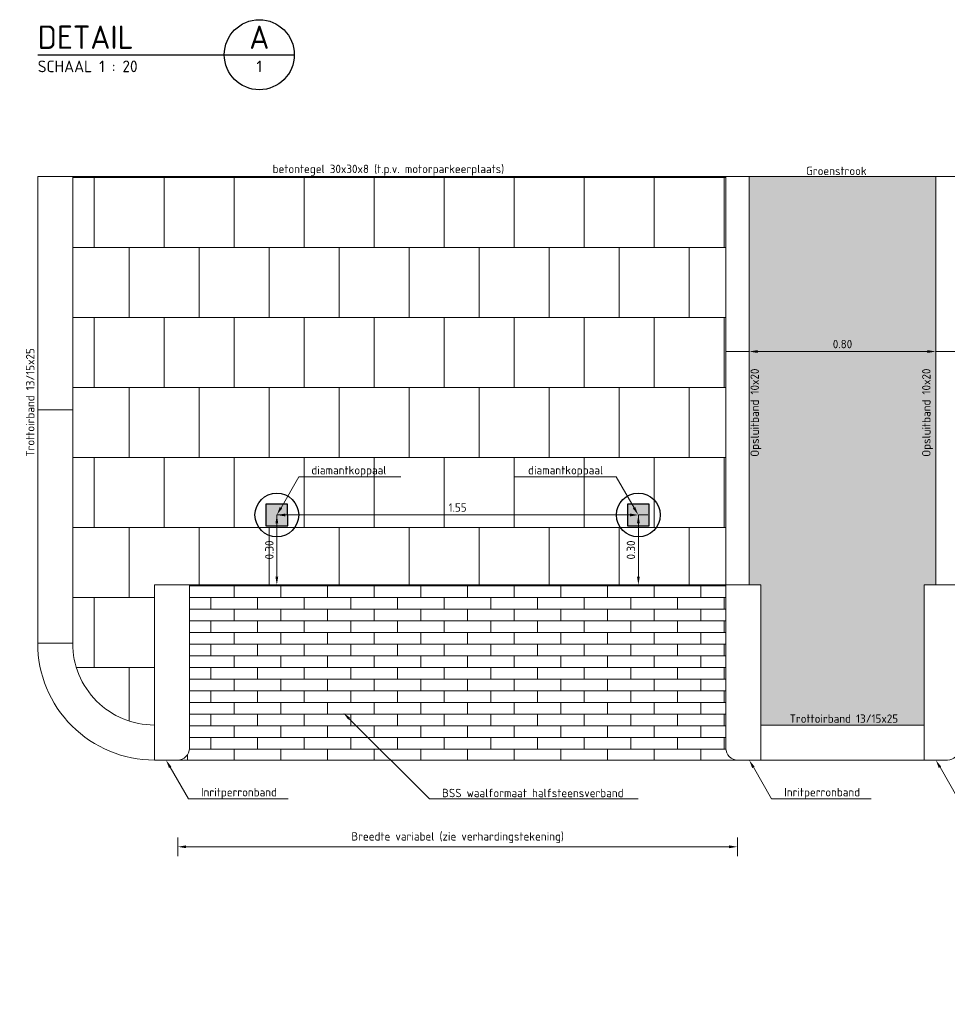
# Model space of a CAD drawing. Header units: metres. Extents: x 234325 to 234582, y 557584 to 557743.
# Tile 12 of 21: x 234525.65 to 234529.62, y 557696.1 to 557700.31. Entities that reach past the tile are written whole.
import ezdxf
from ezdxf import colors
from ezdxf.entities.mleader import LeaderData, LeaderLine
from ezdxf.enums import TextEntityAlignment as Align
from ezdxf.math import Vec2, Vec3

# ---------------------------------------------------------------- set-up
doc = ezdxf.new("R2010")
doc.units = ezdxf.units.M
doc.header["$PDMODE"] = 33
doc.layers.get('0').update_dxf_attribs({"lineweight": 25})
doc.layers.get('Defpoints').update_dxf_attribs({"lineweight": 25})
doc.layers.add('N-WE-GR-GROENVOORZIENING-V', color=7, linetype='Continuous', lineweight=18, true_color=0x67a552)
for name, color, linetype, lineweight in [('N-WE-IE-MEUBILAIR_WEGMEUBILAIR-S', 7, 'Continuous', 25), ('N-WE-OG-BEBOUWING_STRAATNAAM-T18', 7, 'Continuous', 18), ('N-WE-VH-DETAIL1-G', 7, 'Continuous', 18), ('N-WE-VH-M', 7, 'Continuous', 18), ('N-WE-VH-VERHARDING_BETONSTRAATSTEEN-A-200', 252, 'Continuous', 18), ('N-WE-VH-VERHARDING_TEGEL-A-200', 252, 'Continuous', 18), ('X-XX-AL-VERWIJZING-S', 7, 'Continuous', 25)]:
    doc.layers.add(name, color=color, linetype=linetype, lineweight=lineweight)
doc.layers.add('N-WE-VH-HULPLIJN-O', color=7, linetype='Continuous', lineweight=18, plot=False)
doc.styles.add('NLCS-ISO', font='NLCS-ISO.ttf')
doc.styles.add('NLCS-ISO-M20-T18', font='NLCS-ISO.ttf', dxfattribs={"height": 0.036})
doc.dimstyles.new('NLCS-M20-T18-PIJL_L2_H1', dxfattribs={"dimscale": 0.02, "dimtxt": 2.5, "dimasz": 1.8, "dimexe": 2, "dimexo": 2, "dimgap": 0.7, "dimtad": 1, "dimzin": 0, "dimdsep": 46, "dimtxsty": 'NLCS-ISO-M20-T18', "dimcen": 0, "dimdle": 2, "dimclrd": 256, "dimclre": 256, "dimclrt": 256, "dimadec": 1, "dimazin": 0, "dimtfac": 1, "dimtdec": 3, "dimtofl": 0, "dimtmove": 0, "dimatfit": 3, "dimfxl": 2, "dimfxlon": 1, "dimtfillclr": 256, "dimtolj": 1, "dimtzin": 0, "dimlwd": -1, "dimlwe": -1, "dimarcsym": 0})

# ---------------------------------------------------------------- blocks, each defined once
blk = doc.blocks.new('*D167')
at = {"layer": 'Defpoints', "color": 0, "transparency": 16777216}
for p in [(234526.3244, 557697.1427), (234528.7244, 557697.1427), (234528.7244, 557696.7711)]:
    blk.add_point(p, dxfattribs=at)
at = {"layer": 'N-WE-VH-M', "transparency": 16777216}
for p, q in [((234526.3244, 557696.8111), (234526.3244, 557696.7311)), ((234526.3604, 557696.7711), (234528.6884, 557696.7711)), ((234528.7244, 557696.8111), (234528.7244, 557696.7311))]:
    blk.add_line(p, q, dxfattribs=at)
for points in [[(234526.3604, 557696.7771), (234526.3604, 557696.7651), (234526.3244, 557696.7711)], [(234528.6884, 557696.7771), (234528.6884, 557696.7651), (234528.7244, 557696.7711)]]:
    blk.add_solid(points, dxfattribs=at)
at = {"layer": 'N-WE-VH-M', "transparency": 16777216, "insert": (234527.5244, 557696.8103), "char_height": 0.036, "attachment_point": 5, "style": 'NLCS-ISO-M20-T18'}
blk.add_mtext('\\A1;Breedte variabel (zie verhardingstekening)', dxfattribs=at)
blk = doc.blocks.new('SIE-WEG_PAAL_VAST-SO')
blk.add_hatch(color=256).paths.add_polyline_path([(0.0936, 0.0934), (-0.0933, 0.0934), (-0.0933, -0.0934), (0.0936, -0.0934)])
at = {"flags": 128}
blk.add_lwpolyline([(0.0936, 0.0934), (-0.0933, 0.0934), (-0.0933, -0.0934), (0.0936, -0.0934)], close=True, dxfattribs=at)
blk.add_circle((0.0005, 0), 0.1875)
blk = doc.blocks.new('*D169')
at = {"layer": 'Defpoints', "color": 0, "transparency": 16777216}
for p in [(234528.2994, 557698.1927), (234528.2994, 557697.8927), (234528.2994, 557697.8927)]:
    blk.add_point(p, dxfattribs=at)
at = {"layer": 'N-WE-VH-M', "transparency": 16777216}
for p, q in [((234528.2994, 557698.1927), (234528.3394, 557698.1927)), ((234528.2994, 557698.1567), (234528.2994, 557697.9287)), ((234528.2994, 557697.8927), (234528.3394, 557697.8927))]:
    blk.add_line(p, q, dxfattribs=at)
for points in [[(234528.2934, 557698.1567), (234528.3054, 557698.1567), (234528.2994, 557698.1927)], [(234528.2934, 557697.9287), (234528.3054, 557697.9287), (234528.2994, 557697.8927)]]:
    blk.add_solid(points, dxfattribs=at)
at = {"layer": 'N-WE-VH-M', "transparency": 16777216, "insert": (234528.2674, 557698.0427), "char_height": 0.036, "attachment_point": 5, "rotation": 90, "style": 'NLCS-ISO-M20-T18'}
blk.add_mtext('\\A1;0.30', dxfattribs=at)
blk = doc.blocks.new('*D170')
at = {"layer": 'Defpoints', "color": 0, "transparency": 16777216}
for p in [(234526.7494, 557698.1927), (234526.7494, 557698.1926), (234528.2994, 557698.1927)]:
    blk.add_point(p, dxfattribs=at)
at = {"layer": 'N-WE-VH-M', "transparency": 16777216}
for p, q in [((234526.7494, 557698.1926), (234526.7494, 557698.1526)), ((234528.2634, 557698.1926), (234526.7854, 557698.1926)), ((234528.2994, 557698.1926), (234528.2994, 557698.1526))]:
    blk.add_line(p, q, dxfattribs=at)
for points in [[(234526.7854, 557698.1986), (234526.7854, 557698.1866), (234526.7494, 557698.1926)], [(234528.2634, 557698.1986), (234528.2634, 557698.1866), (234528.2994, 557698.1926)]]:
    blk.add_solid(points, dxfattribs=at)
at = {"layer": 'N-WE-VH-M', "transparency": 16777216, "insert": (234527.5244, 557698.2246), "char_height": 0.036, "attachment_point": 5, "style": 'NLCS-ISO-M20-T18'}
blk.add_mtext('\\A1;1.55', dxfattribs=at)
blk = doc.blocks.new('*D171')
at = {"layer": 'Defpoints', "color": 0, "transparency": 16777216}
for p in [(234526.7494, 557698.1926), (234526.7494, 557697.8927), (234526.7494, 557697.8927)]:
    blk.add_point(p, dxfattribs=at)
at = {"layer": 'N-WE-VH-M', "transparency": 16777216}
for p, q in [((234526.7494, 557698.1926), (234526.7894, 557698.1926)), ((234526.7494, 557698.1566), (234526.7494, 557697.9287)), ((234526.7494, 557697.8927), (234526.7894, 557697.8927))]:
    blk.add_line(p, q, dxfattribs=at)
for points in [[(234526.7434, 557698.1566), (234526.7554, 557698.1566), (234526.7494, 557698.1926)], [(234526.7434, 557697.9287), (234526.7554, 557697.9287), (234526.7494, 557697.8927)]]:
    blk.add_solid(points, dxfattribs=at)
at = {"layer": 'N-WE-VH-M', "transparency": 16777216, "insert": (234526.7174, 557698.0426), "char_height": 0.036, "attachment_point": 5, "rotation": 90, "style": 'NLCS-ISO-M20-T18'}
blk.add_mtext('\\A1;0.30', dxfattribs=at)
blk = doc.blocks.new('*D172')
at = {"layer": 'Defpoints', "color": 0, "transparency": 16777216}
for p in [(234528.7744, 557698.8927), (234528.7744, 557698.8927), (234529.5744, 557698.8927)]:
    blk.add_point(p, dxfattribs=at)
at = {"layer": 'N-WE-VH-M', "transparency": 16777216}
for p, q in [((234528.7744, 557698.8927), (234528.7744, 557698.9327)), ((234529.5744, 557698.8927), (234529.5744, 557698.9327)), ((234529.5384, 557698.8927), (234528.8104, 557698.8927))]:
    blk.add_line(p, q, dxfattribs=at)
for points in [[(234528.8104, 557698.8987), (234528.8104, 557698.8867), (234528.7744, 557698.8927)], [(234529.5384, 557698.8987), (234529.5384, 557698.8867), (234529.5744, 557698.8927)]]:
    blk.add_solid(points, dxfattribs=at)
at = {"layer": 'N-WE-VH-M', "transparency": 16777216, "insert": (234529.1744, 557698.9247), "char_height": 0.036, "attachment_point": 5, "style": 'NLCS-ISO-M20-T18'}
blk.add_mtext('\\A1;0.80', dxfattribs=at)
blk = doc.blocks.new('SAL-VERWIJZING_ONDERSCHRIFT_DETAIL-SO')
blk.add_line((0, 0), (55, 0))
blk.add_circle((47.5, 0), 7.5)
at = {"linetype": 'Continuous', "style": 'NLCS-ISO'}
for s, height, p in [('DETAIL', 5, (0, 1.25)), ('SCHAAL 1 :', 2.5, (0, -3.75))]:
    blk.add_text(s, height=height, dxfattribs=at).set_placement(p)
for tag, height, p in [('DOORSNEDE', 5, (47.5, 1.25)), ('BLADNUMMER', 2.5, (47.5, -3.75))]:
    blk.add_attdef(tag, text='', height=height, dxfattribs=at).set_placement(p, align=Align.CENTER)
blk.add_attdef('SCHAAL', (18.15, -3.75), '', height=2.5, dxfattribs=at)

msp = doc.modelspace()

# ---------------------------------------------------------------- hatches: boundary and pattern name
at = {"layer": 'N-WE-GR-GROENVOORZIENING-V', "transparency": 33554559}
h = msp.add_hatch(color=256, dxfattribs=at)
h.dxf.hatch_style = 1
h.paths.add_polyline_path([(234529.5744, 557699.6427), (234528.7744, 557699.6427), (234528.7744, 557697.8927), (234528.8244, 557697.8927), (234528.8244, 557697.2927), (234529.5244, 557697.2927), (234529.5244, 557697.8927), (234529.5744, 557697.8927)])
at = {"layer": 'N-WE-VH-VERHARDING_BETONSTRAATSTEEN-A-200', "true_color": 0x000000, "transparency": 33554559}
h = msp.add_hatch(dxfattribs=at)
h.set_pattern_fill('AVH-BSS_WAALFORMAAT_HALFST-SO', color=18, angle=90, pattern_type=2)
h.set_pattern_definition([(180, (113.766733, 41.33866), (-6e-18, -0.05), []), (90, (113.76673, 41.33866), (-0.1, 0.05), [0.05, -0.05])])
edge = h.paths.add_edge_path()
edge.add_line((234528.6744, 557697.8927), (234528.6244, 557697.8927))
edge.add_line((234528.6244, 557697.8927), (234528.5244, 557697.8927))
edge.add_line((234528.5244, 557697.8927), (234528.3244, 557697.8927))
edge.add_line((234528.3244, 557697.8927), (234528.1244, 557697.8927))
edge.add_line((234528.1244, 557697.8927), (234527.9244, 557697.8927))
edge.add_line((234527.9244, 557697.8927), (234527.7244, 557697.8927))
edge.add_line((234527.7244, 557697.8927), (234527.5244, 557697.8927))
edge.add_line((234527.5244, 557697.8927), (234527.3244, 557697.8927))
edge.add_line((234527.3244, 557697.8927), (234527.1244, 557697.8927))
edge.add_line((234527.1244, 557697.8927), (234526.9244, 557697.8927))
edge.add_line((234526.9244, 557697.8927), (234526.7244, 557697.8927))
edge.add_line((234526.7244, 557697.8927), (234526.5244, 557697.8927))
edge.add_line((234526.5244, 557697.8927), (234526.4244, 557697.8927))
edge.add_line((234526.4244, 557697.8927), (234526.3744, 557697.8927))
edge.add_line((234526.3744, 557697.8927), (234526.3744, 557697.1927))
edge.add_arc((234526.3244, 557697.1927), 0.05, -90, 0, ccw=False)
edge.add_line((234526.3244, 557697.1427), (234528.7244, 557697.1427))
edge.add_arc((234528.7244, 557697.1927), 0.05, 180, 270, ccw=False)
edge.add_line((234528.6744, 557697.1927), (234528.6744, 557697.8927))
edge = h.paths.add_edge_path()
edge.add_line((234531.9744, 557697.8927), (234531.9244, 557697.8927))
edge.add_line((234531.9244, 557697.8927), (234531.8244, 557697.8927))
edge.add_line((234531.8244, 557697.8927), (234531.6244, 557697.8927))
edge.add_line((234531.6244, 557697.8927), (234531.4244, 557697.8927))
edge.add_line((234531.4244, 557697.8927), (234531.2244, 557697.8927))
edge.add_line((234531.2244, 557697.8927), (234531.0244, 557697.8927))
edge.add_line((234531.0244, 557697.8927), (234530.8244, 557697.8927))
edge.add_line((234530.8244, 557697.8927), (234530.6244, 557697.8927))
edge.add_line((234530.6244, 557697.8927), (234530.4244, 557697.8927))
edge.add_line((234530.4244, 557697.8927), (234530.2244, 557697.8927))
edge.add_line((234530.2244, 557697.8927), (234530.0244, 557697.8927))
edge.add_line((234530.0244, 557697.8927), (234529.8244, 557697.8927))
edge.add_line((234529.8244, 557697.8927), (234529.7244, 557697.8927))
edge.add_line((234529.7244, 557697.8927), (234529.6744, 557697.8927))
edge.add_line((234529.6744, 557697.8927), (234529.6744, 557697.1927))
edge.add_arc((234529.6244, 557697.1927), 0.05, -90, 0, ccw=False)
edge.add_line((234529.6244, 557697.1427), (234532.0244, 557697.1427))
edge.add_arc((234532.0244, 557697.1927), 0.05, 180, 270, ccw=False)
edge.add_line((234531.9744, 557697.1927), (234531.9744, 557697.8927))
at = {"layer": 'N-WE-VH-VERHARDING_TEGEL-A-200', "true_color": 0x000000, "transparency": 33554559}
h = msp.add_hatch(dxfattribs=at)
h.set_pattern_fill('AVH-TEGEL_300X300_HALFST-SO', color=18, angle=90, pattern_type=2)
h.set_pattern_definition([(90, (113.76673, 41.33866), (-0.15, 0.3), [0.3, -0.3]), (180, (113.76673, 41.33866), (-4e-17, -0.3), [])])
edge = h.paths.add_edge_path()
edge.add_line((234528.6744, 557699.6427), (234525.8744, 557699.6427))
edge.add_line((234525.8744, 557699.6427), (234525.8744, 557698.6427))
edge.add_line((234525.8744, 557698.6427), (234525.8744, 557697.6427))
edge.add_arc((234526.2244, 557697.6427), 0.35, 180, 270)
edge.add_line((234526.2244, 557697.2927), (234526.2244, 557697.8927))
edge.add_line((234526.2244, 557697.8927), (234526.3744, 557697.8927))
edge.add_line((234526.3744, 557697.8927), (234526.4244, 557697.8927))
edge.add_line((234526.4244, 557697.8927), (234526.5244, 557697.8927))
edge.add_line((234526.5244, 557697.8927), (234526.7244, 557697.8927))
edge.add_line((234526.7244, 557697.8927), (234526.9244, 557697.8927))
edge.add_line((234526.9244, 557697.8927), (234527.1244, 557697.8927))
edge.add_line((234527.1244, 557697.8927), (234527.3244, 557697.8927))
edge.add_line((234527.3244, 557697.8927), (234527.5244, 557697.8927))
edge.add_line((234527.5244, 557697.8927), (234527.7244, 557697.8927))
edge.add_line((234527.7244, 557697.8927), (234527.9244, 557697.8927))
edge.add_line((234527.9244, 557697.8927), (234528.1244, 557697.8927))
edge.add_line((234528.1244, 557697.8927), (234528.3244, 557697.8927))
edge.add_line((234528.3244, 557697.8927), (234528.5244, 557697.8927))
edge.add_line((234528.5244, 557697.8927), (234528.6244, 557697.8927))
edge.add_line((234528.6244, 557697.8927), (234528.6744, 557697.8927))
edge.add_line((234528.6744, 557697.8927), (234528.6744, 557699.6427))

# ---------------------------------------------------------------- linework, layer by layer
at = {"layer": 'N-WE-VH-DETAIL1-G', "flags": 128}
for points in [[(234525.7244, 557699.6427), (234525.7244, 557698.6427), (234525.8744, 557698.6427), (234525.8744, 557699.6427)], [(234529.6744, 557697.8927), (234529.6744, 557699.6427), (234529.5744, 557699.6427), (234529.5744, 557697.8927)], [(234525.7244, 557698.6427), (234525.7244, 557697.6427), (234525.8744, 557697.6427), (234525.8744, 557698.6427)], [(234528.8244, 557697.1427), (234529.5244, 557697.1427), (234529.5244, 557697.2927), (234528.8244, 557697.2927)]]:
    msp.add_lwpolyline(points, close=True, dxfattribs=at)
for points in [[(234528.6744, 557699.6427), (234525.8744, 557699.6427)], [(234528.7744, 557699.6427), (234528.7744, 557697.8927), (234528.6744, 557697.8927), (234528.6744, 557699.6427)], [(234528.6744, 557699.6427), (234528.7744, 557699.6427)], [(234528.7744, 557699.6427), (234529.5744, 557699.6427)], [(234528.7744, 557698.8927), (234528.6744, 557698.8927)], [(234529.6744, 557698.8927), (234529.5744, 557698.8927)], [(234526.2244, 557697.1427), (234528.8244, 557697.1427)]]:
    msp.add_lwpolyline(points, dxfattribs=at)
for points in [[(234526.2244, 557697.1427), (234526.2244, 557697.2927), (234526.2244, 557697.8927), (234526.3744, 557697.8927), (234526.3744, 557697.1927, -0.414214), (234526.3244, 557697.1427)], [(234528.8244, 557697.1427), (234528.8244, 557697.2927), (234528.8244, 557697.8927), (234528.6744, 557697.8927), (234528.6744, 557697.1927, 0.414214), (234528.7244, 557697.1427)], [(234529.5244, 557697.1427), (234529.5244, 557697.2927), (234529.5244, 557697.8927), (234529.6744, 557697.8927), (234529.6744, 557697.1927, -0.414214), (234529.6244, 557697.1427)], [(234525.7244, 557697.6427), (234525.8744, 557697.6427, 0.414214), (234526.2244, 557697.2927), (234526.2244, 557697.1427, -0.414214)]]:
    msp.add_lwpolyline(points, format="xyb", close=True, dxfattribs=at)
at = {"layer": 'N-WE-VH-HULPLIJN-O', "flags": 128}
for points in [[(234528.6744, 557699.6427), (234525.8744, 557699.6427), (234525.8744, 557698.6427), (234525.8744, 557697.6427, 0.414214), (234526.2244, 557697.2927), (234526.2244, 557697.8927), (234526.3744, 557697.8927), (234526.4244, 557697.8927), (234526.5244, 557697.8927), (234526.7244, 557697.8927), (234526.9244, 557697.8927), (234527.1244, 557697.8927), (234527.3244, 557697.8927), (234527.5244, 557697.8927), (234527.7244, 557697.8927), (234527.9244, 557697.8927), (234528.1244, 557697.8927), (234528.3244, 557697.8927), (234528.5244, 557697.8927), (234528.6244, 557697.8927), (234528.6744, 557697.8927)], [(234528.6744, 557697.8927), (234528.6244, 557697.8927), (234528.5244, 557697.8927), (234528.3244, 557697.8927), (234528.1244, 557697.8927), (234527.9244, 557697.8927), (234527.7244, 557697.8927), (234527.5244, 557697.8927), (234527.3244, 557697.8927), (234527.1244, 557697.8927), (234526.9244, 557697.8927), (234526.7244, 557697.8927), (234526.5244, 557697.8927), (234526.4244, 557697.8927), (234526.3744, 557697.8927), (234526.3744, 557697.1927, -0.414214), (234526.3244, 557697.1427), (234528.7244, 557697.1427, -0.414214), (234528.6744, 557697.1927)]]:
    msp.add_lwpolyline(points, format="xyb", close=True, dxfattribs=at)
msp.add_lwpolyline([(234529.5744, 557699.6427), (234528.7744, 557699.6427), (234528.7744, 557697.8927), (234528.8244, 557697.8927), (234528.8244, 557697.2927), (234529.5244, 557697.2927), (234529.5244, 557697.8927), (234529.5744, 557697.8927)], close=True, dxfattribs=at)

# ---------------------------------------------------------------- block references
at = {"layer": 'N-WE-IE-MEUBILAIR_WEGMEUBILAIR-S', "xscale": 0.4999999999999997, "yscale": 0.4999999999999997, "zscale": 0.2, "rotation": 0.1368364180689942}
for p in [(234526.7492, 557698.1927), (234528.2992, 557698.1927)]:
    msp.add_blockref('SIE-WEG_PAAL_VAST-SO', p, dxfattribs=at)
at = {"layer": 'X-XX-AL-VERWIJZING-S', "xscale": 0.02, "yscale": 0.02, "zscale": 0.02}
msp.add_blockref('SAL-VERWIJZING_ONDERSCHRIFT_DETAIL-SO', (234525.7244, 557700.1643), dxfattribs=at).add_auto_attribs({'DOORSNEDE': 'A', 'SCHAAL': '20', 'BLADNUMMER': '1'})

# ---------------------------------------------------------------- dimensions: what is measured, and where the dimension line sits
at = {"layer": 'N-WE-VH-M'}
for base, p1, p2, picture, middle in [((234528.7744, 557698.8927), (234529.5744, 557698.8927), (234528.7744, 557698.8927), '*D172', (234529.1744, 557698.9247)), ((234526.7494, 557698.1926), (234528.2994, 557698.1927), (234526.7494, 557698.1927), '*D170', (234527.5244, 557698.2246))]:
    dim = msp.add_linear_dim(base=base, p1=p1, p2=p2, dimstyle='NLCS-M20-T18-PIJL_L2_H1', dxfattribs=at)
    dim.commit()
    dim.dimension.update_dxf_attribs({"geometry": picture, "text_midpoint": middle})
for base, p1, p2, picture, middle in [((234526.7494, 557697.8927), (234526.7494, 557698.1926), (234526.7494, 557697.8927), '*D171', (234526.7174, 557698.0426)), ((234528.2994, 557697.8927), (234528.2994, 557698.1927), (234528.2994, 557697.8927), '*D169', (234528.2674, 557698.0427))]:
    dim = msp.add_linear_dim(base=base, p1=p1, p2=p2, angle=90, dimstyle='NLCS-M20-T18-PIJL_L2_H1', dxfattribs=at)
    dim.commit()
    dim.dimension.update_dxf_attribs({"geometry": picture, "text_midpoint": middle})
dim = msp.add_linear_dim(base=(234528.7244, 557696.7711), p1=(234526.3244, 557697.1427), p2=(234528.7244, 557697.1427), text='Breedte variabel (zie verhardingstekening)', dimstyle='NLCS-M20-T18-PIJL_L2_H1', dxfattribs=at)
dim.commit()
dim.dimension.update_dxf_attribs({"geometry": '*D167', "text_midpoint": (234527.5244, 557696.8103)})

# ---------------------------------------------------------------- leaders
at = {"layer": 'N-WE-OG-BEBOUWING_STRAATNAAM-T18'}
ml = msp.add_multileader_mtext('Standard', dxfattribs=at)
ml.set_content('betontegel 30x30x8 (t.p.v. motorparkeerplaats)', color=256, style='NLCS-ISO-M20-T18')
ml.set_leader_properties(color=256, linetype='ByLayer', lineweight=-1)
ml.build(insert=Vec2(0, 0))
ml.multileader.update_dxf_attribs({"leader_type": 0, "text_left_attachment_type": 4, "text_right_attachment_type": 4, "dogleg_length": 0.036, "arrow_head_size": 0.036})
ctx = ml.context
ctx.base_point, ctx.char_height, ctx.arrow_head_size, ctx.landing_gap_size, ctx.plane_origin = Vec3(234526.7134, 557699.6427), 0.036, 0.036, 0.018, Vec3(-323129.8428, 792118.2945)
ctx.left_attachment, ctx.right_attachment = 4, 4
notes = []
notes.append((ctx, [(0, (1, 1, 0), (234526.6774, 557699.6427), (1, 0), 0.036, [(0, [(234526.912, 557698.4368)], 0, [])])]))
ctx.mtext.insert, ctx.mtext.flow_direction = Vec3(234526.7314, 557699.6931), 5
ml = msp.add_multileader_mtext('Standard', dxfattribs=at)
ml.set_content('Groenstrook', color=256, style='NLCS-ISO-M20-T18')
ml.set_leader_properties(color=256, linetype='ByLayer', lineweight=-1)
ml.build(insert=Vec2(0, 0))
ml.multileader.update_dxf_attribs({"leader_type": 0, "text_left_attachment_type": 4, "text_right_attachment_type": 4, "dogleg_length": 0.036, "arrow_head_size": 0.036})
ctx = ml.context
ctx.base_point, ctx.char_height, ctx.arrow_head_size, ctx.landing_gap_size, ctx.plane_origin = Vec3(234529.0002, 557699.6486), 0.036, 0.036, 0.018, Vec3(-323128.0003, 792118.2945)
ctx.left_attachment, ctx.right_attachment = 4, 4
notes.append((ctx, [(0, (1, 1, 0), (234528.9642, 557699.6486), (1, 0), 0.036, [(0, [(234528.7544, 557698.4368)], 0, [])])]))
ctx.mtext.insert, ctx.mtext.flow_direction = Vec3(234529.0182, 557699.6846), 5
ml = msp.add_multileader_mtext('Standard', dxfattribs=at)
ml.set_content('Trottoirband 13/15x25', color=256, style='NLCS-ISO-M20-T18')
ml.set_leader_properties(color=256, linetype='ByLayer', lineweight=-1)
ml.build(insert=Vec2(0, 0))
ml.multileader.update_dxf_attribs({"leader_type": 0, "text_left_attachment_type": 4, "text_right_attachment_type": 4, "dogleg_length": 0.036, "arrow_head_size": 0.036})
ctx = ml.context
ctx.base_point, ctx.char_height, ctx.arrow_head_size, ctx.landing_gap_size, ctx.plane_origin, ctx.plane_x_axis, ctx.plane_y_axis = Vec3(234525.7103, 557698.424), 0.036, 0.036, 0.018, Vec3(105.7894, 41.3387), Vec3(0, 1), Vec3(-1, 0)
ctx.left_attachment, ctx.right_attachment = 4, 4
notes.append((ctx, [(0, (1, 1, 0), (234525.7103, 557698.388), (0, 1), 0.036, [(0, [(234525.6471, 557698.0934)], 0, [])])]))
ctx.mtext.insert, ctx.mtext.text_direction, ctx.mtext.rotation, ctx.mtext.flow_direction = Vec3(234525.6743, 557698.442), Vec3(0, 1), 1.570796, 5
ml = msp.add_multileader_mtext('Standard', dxfattribs=at)
ml.set_content('Opsluitband 10x20', color=256, style='NLCS-ISO-M20-T18')
ml.set_leader_properties(color=256, linetype='ByLayer', lineweight=-1)
ml.build(insert=Vec2(0, 0))
ml.multileader.update_dxf_attribs({"leader_type": 0, "text_left_attachment_type": 4, "text_right_attachment_type": 4, "dogleg_length": 0.036, "arrow_head_size": 0.036})
ctx = ml.context
ctx.base_point, ctx.char_height, ctx.arrow_head_size, ctx.landing_gap_size, ctx.plane_origin, ctx.plane_x_axis, ctx.plane_y_axis = Vec3(234528.8268, 557698.424), 0.036, 0.036, 0.018, Vec3(108.9234, 41.3387), Vec3(0, 1), Vec3(-1, 0)
ctx.left_attachment, ctx.right_attachment = 4, 4
notes.append((ctx, [(0, (1, 1, 0), (234528.8268, 557698.388), (0, 1), 0.036, [(0, [(234528.7811, 557698.0934)], 0, [])])]))
ctx.mtext.insert, ctx.mtext.text_direction, ctx.mtext.rotation, ctx.mtext.flow_direction = Vec3(234528.78, 557698.442), Vec3(0, 1), 1.570796, 5
ml = msp.add_multileader_mtext('Standard', dxfattribs=at)
ml.set_content('Opsluitband 10x20', color=256, style='NLCS-ISO-M20-T18')
ml.set_leader_properties(color=256, linetype='ByLayer', lineweight=-1)
ml.build(insert=Vec2(0, 0))
ml.multileader.update_dxf_attribs({"leader_type": 0, "text_left_attachment_type": 4, "text_right_attachment_type": 4, "dogleg_length": 0.036, "arrow_head_size": 0.036})
ctx = ml.context
ctx.base_point, ctx.char_height, ctx.arrow_head_size, ctx.landing_gap_size, ctx.plane_origin, ctx.plane_x_axis, ctx.plane_y_axis = Vec3(234529.5625, 557698.424), 0.036, 0.036, 0.018, Vec3(109.6592, 41.3387), Vec3(0, 1), Vec3(-1, 0)
ctx.left_attachment, ctx.right_attachment = 4, 4
notes.append((ctx, [(0, (1, 1, 0), (234529.5625, 557698.388), (0, 1), 0.036, [(0, [(234529.5168, 557698.0934)], 0, [])])]))
ctx.mtext.insert, ctx.mtext.text_direction, ctx.mtext.rotation, ctx.mtext.flow_direction = Vec3(234529.5157, 557698.442), Vec3(0, 1), 1.570796, 5
ml = msp.add_multileader_mtext('Standard', dxfattribs=at)
ml.set_content('diamantkoppaal', color=256, style='NLCS-ISO-M20-T18')
ml.set_leader_properties(color=256, linetype='ByLayer', lineweight=-1)
ml.build(insert=Vec2(0, 0))
ml.multileader.update_dxf_attribs({"text_left_attachment_type": 5, "text_right_attachment_type": 5, "dogleg_length": 0.036, "arrow_head_size": 0.036})
ctx = ml.context
ctx.base_point, ctx.char_height, ctx.arrow_head_size, ctx.landing_gap_size, ctx.plane_origin = Vec3(234526.8796, 557698.3558), 0.036, 0.036, 0.018, Vec3(234526.7494, 557698.1927)
ctx.left_attachment, ctx.right_attachment = 5, 5
notes.append((ctx, [(0, (1, 1, 0), (234526.8436, 557698.3558), (1, 0), 0.036, [(0, [(234526.7494, 557698.1927)], 0, [])])]))
ctx.mtext.insert, ctx.mtext.flow_direction = Vec3(234526.8976, 557698.4026), 5
ml = msp.add_multileader_mtext('Standard', dxfattribs=at)
ml.set_content('diamantkoppaal', color=256, style='NLCS-ISO-M20-T18')
ml.set_leader_properties(color=256, linetype='ByLayer', lineweight=-1)
ml.build(insert=Vec2(0, 0))
ml.multileader.update_dxf_attribs({"text_left_attachment_type": 5, "text_right_attachment_type": 5, "dogleg_length": 0.036, "arrow_head_size": 0.036})
ctx = ml.context
ctx.base_point, ctx.char_height, ctx.arrow_head_size, ctx.landing_gap_size, ctx.plane_origin = Vec3(234527.8085, 557698.3558), 0.036, 0.036, 0.018, Vec3(234528.2987, 557698.1927)
ctx.left_attachment, ctx.right_attachment = 5, 5
notes.append((ctx, [(0, (1, 1, 0), (234528.2045, 557698.3558), (-1, 0), 0.036, [(0, [(234528.2987, 557698.1927)], 0, [])])]))
ctx.mtext.insert, ctx.mtext.flow_direction = Vec3(234527.8265, 557698.4026), 5
ml = msp.add_multileader_mtext('Standard', dxfattribs=at)
ml.set_content('BSS waalformaat halfsteensverband', color=256, style='NLCS-ISO-M20-T18')
ml.set_leader_properties(color=256, linetype='ByLayer', lineweight=-1)
ml.build(insert=Vec2(0, 0))
ml.multileader.update_dxf_attribs({"text_left_attachment_type": 5, "text_right_attachment_type": 5, "dogleg_length": 0.036, "arrow_head_size": 0.036})
ctx = ml.context
ctx.base_point, ctx.char_height, ctx.arrow_head_size, ctx.landing_gap_size, ctx.plane_origin = Vec3(234527.4399, 557696.9763), 0.036, 0.036, 0.018, Vec3(110.3563, 41.3387)
ctx.left_attachment, ctx.right_attachment = 5, 5
notes.append((ctx, [(0, (1, 1, 0), (234527.4039, 557696.9763), (1, 0), 0.036, [(0, [(234527.0343, 557697.3451)], 0, [])])]))
ctx.mtext.insert, ctx.mtext.flow_direction = Vec3(234527.4579, 557697.0195), 5
ml = msp.add_multileader_mtext('Standard', dxfattribs=at)
ml.set_content('Trottoirband 13/15x25', color=256, style='NLCS-ISO-M20-T18')
ml.set_leader_properties(color=256, linetype='ByLayer', lineweight=-1)
ml.build(insert=Vec2(0, 0))
ml.multileader.update_dxf_attribs({"leader_type": 0, "text_left_attachment_type": 4, "text_right_attachment_type": 4, "dogleg_length": 0.036, "arrow_head_size": 0.036})
ctx = ml.context
ctx.base_point, ctx.char_height, ctx.arrow_head_size, ctx.landing_gap_size, ctx.plane_origin = Vec3(234528.9297, 557697.3022), 0.036, 0.036, 0.018, Vec3(-323128.003, 792115.954)
ctx.left_attachment, ctx.right_attachment = 4, 4
notes.append((ctx, [(0, (1, 1, 0), (234528.8937, 557697.3022), (1, 0), 0.036, [(0, [(234528.7517, 557696.0963)], 0, [])])]))
ctx.mtext.insert, ctx.mtext.flow_direction = Vec3(234528.9477, 557697.3382), 5
ml = msp.add_multileader_mtext('Standard', dxfattribs=at)
ml.set_content('Inritperronband', color=256, style='NLCS-ISO-M20-T18')
ml.set_leader_properties(color=256, linetype='ByLayer', lineweight=-1)
ml.build(insert=Vec2(0, 0))
ml.multileader.update_dxf_attribs({"text_left_attachment_type": 5, "text_right_attachment_type": 5, "dogleg_length": 0.036, "arrow_head_size": 0.036})
ctx = ml.context
ctx.base_point, ctx.char_height, ctx.arrow_head_size, ctx.landing_gap_size, ctx.plane_origin = Vec3(234526.4065, 557696.9763), 0.036, 0.036, 0.018, Vec3(234526.2744, 557697.1427)
ctx.left_attachment, ctx.right_attachment = 5, 5
notes.append((ctx, [(0, (1, 1, 0), (234526.3705, 557696.9763), (1, 0), 0.036, [(0, [(234526.2744, 557697.1427)], 0, [])])]))
ctx.mtext.insert, ctx.mtext.flow_direction = Vec3(234526.4245, 557697.0231), 5
ml = msp.add_multileader_mtext('Standard', dxfattribs=at)
ml.set_content('Inritperronband', color=256, style='NLCS-ISO-M20-T18')
ml.set_leader_properties(color=256, linetype='ByLayer', lineweight=-1)
ml.build(insert=Vec2(0, 0))
ml.multileader.update_dxf_attribs({"text_left_attachment_type": 5, "text_right_attachment_type": 5, "dogleg_length": 0.036, "arrow_head_size": 0.036})
ctx = ml.context
ctx.base_point, ctx.char_height, ctx.arrow_head_size, ctx.landing_gap_size, ctx.plane_origin = Vec3(234528.9065, 557696.9763), 0.036, 0.036, 0.018, Vec3(234528.7744, 557697.1427)
ctx.left_attachment, ctx.right_attachment = 5, 5
notes.append((ctx, [(0, (1, 1, 0), (234528.8705, 557696.9763), (1, 0), 0.036, [(0, [(234528.7744, 557697.1427)], 0, [])])]))
ctx.mtext.insert, ctx.mtext.flow_direction = Vec3(234528.9245, 557697.0231), 5
ml = msp.add_multileader_mtext('Standard', dxfattribs=at)
ml.set_content('Inritperronband', color=256, style='NLCS-ISO-M20-T18')
ml.set_leader_properties(color=256, linetype='ByLayer', lineweight=-1)
ml.build(insert=Vec2(0, 0))
ml.multileader.update_dxf_attribs({"text_left_attachment_type": 5, "text_right_attachment_type": 5, "dogleg_length": 0.036, "arrow_head_size": 0.036})
ctx = ml.context
ctx.base_point, ctx.char_height, ctx.arrow_head_size, ctx.landing_gap_size, ctx.plane_origin = Vec3(234529.7065, 557696.9763), 0.036, 0.036, 0.018, Vec3(234529.5744, 557697.1427)
ctx.left_attachment, ctx.right_attachment = 5, 5
notes.append((ctx, [(0, (1, 1, 0), (234529.6705, 557696.9763), (1, 0), 0.036, [(0, [(234529.5744, 557697.1427)], 0, [])])]))
ctx.mtext.insert, ctx.mtext.flow_direction = Vec3(234529.7245, 557697.0231), 5
for ctx, leaders in notes:
    for number, flags, end, landing, length, lines in leaders:
        leader = LeaderData()
        leader.index, (leader.has_last_leader_line, leader.has_dogleg_vector, leader.attachment_direction) = number, flags
        leader.last_leader_point, leader.dogleg_vector, leader.dogleg_length = Vec3(end), Vec3(landing), length
        for number, points, colour, breaks in lines:
            line = LeaderLine()
            line.index, line.vertices, line.color, line.breaks = number, Vec3.list(points), colors.encode_raw_color(colour), breaks
            leader.lines.append(line)
        ctx.leaders.append(leader)

doc.saveas('drawing.dxf')
